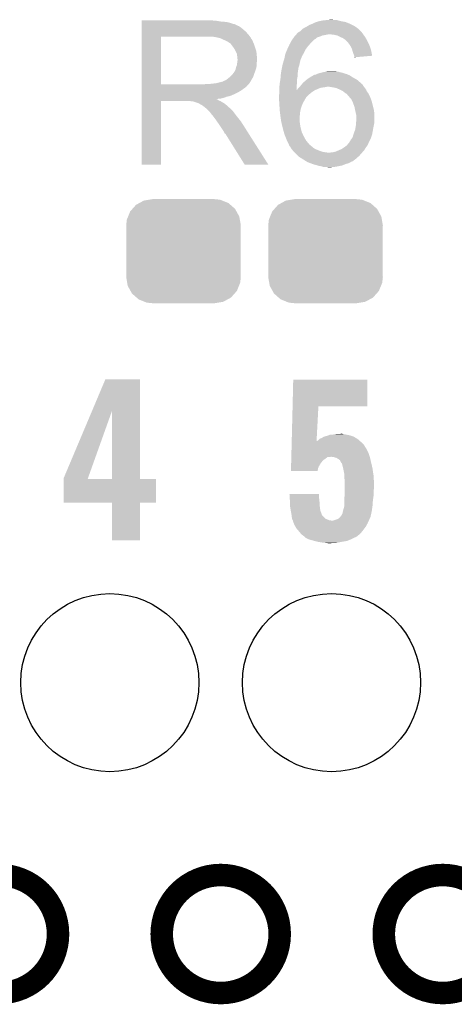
# Model space of a CAD drawing. Extents: x -0.05 to 0.95, y -0.15 to 1.54.
# Tile 21 of 27: x 0.4 to 0.51, y 0.96 to 1.22. Entities that reach past the tile are written whole.
import ezdxf

# ---------------------------------------------------------------- set-up
doc = ezdxf.new("R2010")
doc.units = 0
doc.layers.get('0').update_dxf_attribs({"linetype": 'CONTINUOUS'})
for name, color, linetype in [('AMBIENT_26_CLICK_V100_GKO', 5, 'CONTINUOUS'), ('AMBIENT_26_CLICK_V100_GTO', 14, 'CONTINUOUS'), ('AMBIENT_26_CLICK_V100_GTS', 12, 'CONTINUOUS')]:
    doc.layers.add(name, color=color, linetype=linetype)

# ---------------------------------------------------------------- blocks, each defined once
blk = doc.blocks.new('CUSTOM_62')
for points in [[(-0.01175, 0.01282), (-0.01057, 0.01347), (0.01194, 0.01282), (0.01032, 0.01347)], [(-0.01057, 0.01347), (-0.0092, 0.01369), (0.01032, 0.01347), (0.00976, 0.01369)], [(-0.0092, 0.01369), (-0.00825, 0.01385), (0.00976, 0.01369), (0.00825, 0.01385)], [(-0.01475, 0.00922), (-0.01419, 0.01059), (0.01485, 0.00922), (0.01409, 0.01059)], [(-0.01419, 0.01059), (-0.01358, 0.01127), (0.01409, 0.01059), (0.01371, 0.01127)], [(-0.01358, 0.01127), (-0.01263, 0.01234), (0.01371, 0.01127), (0.01249, 0.01234)], [(-0.01263, 0.01234), (-0.01175, 0.01282), (0.01249, 0.01234), (0.01194, 0.01282)], [(-0.01525, 0.0069), (-0.01508, 0.00841), (0.01525, 0.0069), (0.01499, 0.00841)], [(-0.01508, 0.00841), (-0.01475, 0.00922), (0.01499, 0.00841), (0.01485, 0.00922)], [(-0.0152, 0.00607), (-0.01525, 0.0069), (0.0152, 0.00607), (0.01525, 0.0069)], [(-0.0152, -0.00607), (-0.0152, 0.00607), (0.0152, -0.00607), (0.0152, 0.00607)], [(-0.01525, -0.0069), (-0.0152, -0.00607), (0.01525, -0.0069), (0.0152, -0.00607)], [(-0.01499, -0.00841), (-0.01525, -0.0069), (0.01508, -0.00841), (0.01525, -0.0069)], [(-0.01485, -0.00922), (-0.01499, -0.00841), (0.01475, -0.00922), (0.01508, -0.00841)], [(-0.01409, -0.01059), (-0.01485, -0.00922), (0.01419, -0.01059), (0.01475, -0.00922)], [(-0.01371, -0.01127), (-0.01409, -0.01059), (0.01358, -0.01127), (0.01419, -0.01059)], [(-0.01249, -0.01234), (-0.01371, -0.01127), (0.01263, -0.01234), (0.01358, -0.01127)], [(-0.01194, -0.01282), (-0.01249, -0.01234), (0.01175, -0.01282), (0.01263, -0.01234)], [(-0.01032, -0.01347), (-0.01194, -0.01282), (0.01057, -0.01347), (0.01175, -0.01282)], [(-0.00976, -0.01369), (-0.01032, -0.01347), (0.0092, -0.01369), (0.01057, -0.01347)], [(-0.00825, -0.01385), (-0.00976, -0.01369), (0.00825, -0.01385), (0.0092, -0.01369)]]:
    blk.add_solid(points)
blk = doc.blocks.new('ROUND_32')
blk.add_circle((0, 0), 0.0237)

msp = doc.modelspace()

# ---------------------------------------------------------------- linework, layer by layer
at = {"layer": 'AMBIENT_26_CLICK_V100_GKO', "const_width": 0.006}
for points in [[(0.3763, 0.9803, 1), (0.4077, 0.9803, 1)], [(0.4353, 0.9803, 1), (0.4667, 0.9803, 1)], [(0.4944, 0.9803, 1), (0.5258, 0.9803, 1)]]:
    msp.add_lwpolyline(points, format="xyb", close=True, dxfattribs=at)
at = {"layer": 'AMBIENT_26_CLICK_V100_GTO'}
for points in [[(0.4792, 1.2235), (0.4803, 1.2236), (0.4811, 1.2235), (0.4808, 1.2236)], [(0.4803, 1.2236), (0.4803, 1.2236), (0.4808, 1.2236), (0.4803, 1.2236)], [(0.43, 1.2233), (0.43, 1.2234), (0.4499, 1.2233), (0.4488, 1.2234)], [(0.43, 1.2231), (0.43, 1.2233), (0.4511, 1.2231), (0.4499, 1.2233)], [(0.43, 1.223), (0.43, 1.2231), (0.4525, 1.223), (0.4511, 1.2231)], [(0.43, 1.2227), (0.43, 1.223), (0.4537, 1.2227), (0.4525, 1.223)], [(0.43, 1.2225), (0.43, 1.2227), (0.4543, 1.2225), (0.4537, 1.2227)], [(0.43, 1.2224), (0.43, 1.2225), (0.4548, 1.2224), (0.4543, 1.2225)], [(0.43, 1.2223), (0.43, 1.2224), (0.4549, 1.2223), (0.4549, 1.2224)], [(0.43, 1.2224), (0.43, 1.2224), (0.4549, 1.2224), (0.4548, 1.2224)], [(0.43, 1.2221), (0.43, 1.2223), (0.4553, 1.2221), (0.4549, 1.2223)], [(0.43, 1.2219), (0.43, 1.2221), (0.4558, 1.2219), (0.4553, 1.2221)], [(0.43, 1.2215), (0.43, 1.2219), (0.4564, 1.2215), (0.4558, 1.2219)], [(0.43, 1.221), (0.43, 1.2215), (0.457, 1.221), (0.4564, 1.2215)], [(0.43, 1.2204), (0.43, 1.221), (0.4577, 1.2204), (0.457, 1.221)], [(0.4721, 1.2205), (0.4726, 1.221), (0.4883, 1.2205), (0.4878, 1.221)], [(0.4726, 1.221), (0.4732, 1.2214), (0.4878, 1.221), (0.48732, 1.2214)], [(0.4732, 1.2214), (0.4734, 1.2215), (0.48732, 1.2214), (0.4872, 1.2215)], [(0.4734, 1.2215), (0.4738, 1.2217), (0.4872, 1.2215), (0.4869, 1.2217)], [(0.4738, 1.2217), (0.47412, 1.2219), (0.4869, 1.2217), (0.4866, 1.2219)], [(0.47412, 1.2219), (0.4746, 1.2222), (0.4866, 1.2219), (0.486, 1.2222)], [(0.4746, 1.2222), (0.4754, 1.2225), (0.486, 1.2222), (0.4854, 1.2225)], [(0.4754, 1.2225), (0.4762, 1.2229), (0.4854, 1.2225), (0.48444, 1.2229)], [(0.4762, 1.2229), (0.47653, 1.223), (0.48444, 1.2229), (0.4842, 1.223)], [(0.47653, 1.223), (0.4772, 1.2232), (0.4842, 1.223), (0.483, 1.2232)], [(0.4772, 1.2232), (0.4782, 1.2234), (0.483, 1.2232), (0.48227, 1.2234)], [(0.4782, 1.2234), (0.4792, 1.2235), (0.48227, 1.2234), (0.4819, 1.2235)], [(0.43, 1.2196), (0.43, 1.2204), (0.4584, 1.2196), (0.4577, 1.2204)], [(0.43, 1.2191), (0.43, 1.2196), (0.45879, 1.2191), (0.4584, 1.2196)], [(0.43, 1.2064), (0.43, 1.2191), (0.4351, 1.2064), (0.4351, 1.2191)], [(0.43, 1.2191), (0.43, 1.2191), (0.4351, 1.2191), (0.4472, 1.2191)], [(0.45, 1.2189), (0.4487, 1.2191), (0.45894, 1.2189), (0.45879, 1.2191)], [(0.45073, 1.2187), (0.45, 1.2189), (0.4591, 1.2187), (0.45894, 1.2189)], [(0.4511, 1.2186), (0.45073, 1.2187), (0.4591, 1.2186), (0.4591, 1.2187)], [(0.4519, 1.2182), (0.4511, 1.2186), (0.4594, 1.2182), (0.4591, 1.2186)], [(0.4699, 1.2181), (0.47011, 1.2184), (0.4757, 1.2181), (0.476, 1.2184)], [(0.47011, 1.2184), (0.47046, 1.2189), (0.4761, 1.2184), (0.4767, 1.2189)], [(0.47011, 1.2184), (0.47011, 1.2184), (0.476, 1.2184), (0.4761, 1.2184)], [(0.47046, 1.2189), (0.4706, 1.2191), (0.4767, 1.2189), (0.4774, 1.2191)], [(0.4706, 1.2191), (0.4709, 1.2194), (0.4774, 1.2191), (0.4781, 1.2194)], [(0.4709, 1.2194), (0.471, 1.2195), (0.4781, 1.2194), (0.4787, 1.2195)], [(0.471, 1.2195), (0.47115, 1.2197), (0.4787, 1.2195), (0.4797, 1.2197)], [(0.47115, 1.2197), (0.4713, 1.2199), (0.48892, 1.2197), (0.48878, 1.2199)], [(0.4713, 1.2199), (0.4714, 1.22), (0.48878, 1.2199), (0.4887, 1.22)], [(0.4714, 1.22), (0.4716, 1.2202), (0.4887, 1.22), (0.48857, 1.2202)], [(0.4716, 1.2202), (0.47177, 1.2203), (0.48857, 1.2202), (0.4885, 1.2203)], [(0.47177, 1.2203), (0.4721, 1.2205), (0.4885, 1.2203), (0.4883, 1.2205)], [(0.4811, 1.2196), (0.4801, 1.2197), (0.489, 1.2196), (0.48892, 1.2197)], [(0.482, 1.2194), (0.4811, 1.2196), (0.48915, 1.2194), (0.489, 1.2196)], [(0.4824, 1.2192), (0.482, 1.2194), (0.4893, 1.2192), (0.48915, 1.2194)], [(0.4828, 1.219), (0.4824, 1.2192), (0.48942, 1.219), (0.4893, 1.2192)], [(0.4835, 1.2187), (0.4828, 1.219), (0.4896, 1.2187), (0.48942, 1.219)], [(0.4841, 1.2183), (0.4835, 1.2187), (0.48984, 1.2183), (0.4896, 1.2187)], [(0.4526, 1.2179), (0.4519, 1.2182), (0.45952, 1.2179), (0.4594, 1.2182)], [(0.45293, 1.2177), (0.4526, 1.2179), (0.4596, 1.2177), (0.45952, 1.2179)], [(0.4531, 1.2176), (0.45293, 1.2177), (0.45964, 1.2176), (0.4596, 1.2177)], [(0.4534, 1.2174), (0.4531, 1.2176), (0.45973, 1.2174), (0.45964, 1.2176)], [(0.4538, 1.217), (0.4535, 1.2174), (0.4599, 1.217), (0.45973, 1.2174)], [(0.4541, 1.2166), (0.4538, 1.217), (0.46003, 1.2166), (0.4599, 1.217)], [(0.45446, 1.2161), (0.4541, 1.2166), (0.4602, 1.2161), (0.46003, 1.2166)], [(0.4546, 1.2159), (0.45446, 1.2161), (0.46026, 1.2159), (0.4602, 1.2161)], [(0.455, 1.2151), (0.4546, 1.2159), (0.4605, 1.2151), (0.46026, 1.2159)], [(0.46828, 1.2147), (0.4687, 1.2157), (0.4731, 1.2147), (0.4736, 1.2157)], [(0.4687, 1.2157), (0.46907, 1.2165), (0.4736, 1.2157), (0.4742, 1.2165)], [(0.46907, 1.2165), (0.4693, 1.217), (0.4742, 1.2165), (0.47463, 1.217)], [(0.4693, 1.217), (0.46941, 1.2172), (0.47463, 1.217), (0.4748, 1.2172)], [(0.46941, 1.2172), (0.4699, 1.2181), (0.4748, 1.2172), (0.4757, 1.2181)], [(0.4842, 1.2182), (0.4841, 1.2183), (0.4899, 1.2182), (0.48984, 1.2183)], [(0.4848, 1.2176), (0.4842, 1.2182), (0.4902, 1.2176), (0.4899, 1.2182)], [(0.4852, 1.2171), (0.4848, 1.2176), (0.49045, 1.2171), (0.4902, 1.2176)], [(0.48527, 1.217), (0.4852, 1.2171), (0.4905, 1.217), (0.49045, 1.2171)], [(0.4856, 1.2165), (0.48527, 1.217), (0.49068, 1.2165), (0.4905, 1.217)], [(0.4859, 1.2159), (0.4856, 1.2165), (0.49089, 1.2159), (0.49068, 1.2165)], [(0.48599, 1.2156), (0.4859, 1.2159), (0.491, 1.2156), (0.49089, 1.2159)], [(0.4553, 1.2145), (0.455, 1.2151), (0.46056, 1.2145), (0.4605, 1.2151)], [(0.45536, 1.2141), (0.4553, 1.2145), (0.4606, 1.2141), (0.46056, 1.2145)], [(0.4554, 1.2138), (0.45536, 1.2141), (0.46063, 1.2138), (0.4606, 1.2141)], [(0.4554, 1.2133), (0.4554, 1.2138), (0.46067, 1.2133), (0.46063, 1.2138)], [(0.4555, 1.213), (0.4554, 1.2133), (0.46069, 1.213), (0.46067, 1.2133)], [(0.46778, 1.2127), (0.4679, 1.2131), (0.4722, 1.2127), (0.4723, 1.2131)], [(0.4679, 1.2131), (0.46799, 1.2135), (0.4723, 1.2131), (0.4725, 1.2135)], [(0.46799, 1.2135), (0.46801, 1.2136), (0.4725, 1.2135), (0.4725, 1.2136)], [(0.46801, 1.2136), (0.4682, 1.2145), (0.4725, 1.2136), (0.47299, 1.2145)], [(0.4682, 1.2145), (0.46828, 1.2147), (0.47299, 1.2145), (0.4731, 1.2147)], [(0.4861, 1.2152), (0.48599, 1.2156), (0.49107, 1.2152), (0.491, 1.2156)], [(0.4863, 1.2146), (0.4861, 1.2152), (0.49119, 1.2146), (0.49107, 1.2152)], [(0.4865, 1.2141), (0.4863, 1.2146), (0.49128, 1.2141), (0.49119, 1.2146)], [(0.48652, 1.214), (0.4865, 1.2141), (0.4913, 1.214), (0.49128, 1.2141)], [(0.4866, 1.2137), (0.48652, 1.214), (0.48777, 1.2137), (0.4913, 1.214)], [(0.4866, 1.2136), (0.4866, 1.2137), (0.4866, 1.2136), (0.48777, 1.2137)], [(0.4548, 1.21), (0.455, 1.2105), (0.46022, 1.21), (0.4604, 1.2105)], [(0.455, 1.2105), (0.4551, 1.211), (0.4604, 1.2105), (0.4605, 1.211)], [(0.4551, 1.211), (0.4553, 1.2115), (0.4605, 1.211), (0.4606, 1.2115)], [(0.4553, 1.2115), (0.45541, 1.2123), (0.4606, 1.2115), (0.4606, 1.2123)], [(0.45541, 1.2123), (0.45544, 1.2125), (0.4606, 1.2123), (0.4607, 1.2125)], [(0.45544, 1.2125), (0.4555, 1.2129), (0.4607, 1.2125), (0.4607, 1.2129)], [(0.4555, 1.2129), (0.4555, 1.213), (0.4607, 1.2129), (0.46069, 1.213)], [(0.4672, 1.2104), (0.46729, 1.2108), (0.47164, 1.2104), (0.4717, 1.2108)], [(0.46729, 1.2108), (0.46741, 1.2114), (0.4717, 1.2108), (0.4719, 1.2114)], [(0.46741, 1.2114), (0.4675, 1.2118), (0.4719, 1.2114), (0.47198, 1.2118)], [(0.4675, 1.2118), (0.46768, 1.2124), (0.47198, 1.2118), (0.4721, 1.2124)], [(0.46768, 1.2124), (0.46778, 1.2127), (0.4721, 1.2124), (0.4722, 1.2127)], [(0.4525, 1.2076), (0.45337, 1.2083), (0.45919, 1.2076), (0.4596, 1.2083)], [(0.45337, 1.2083), (0.4535, 1.2084), (0.4596, 1.2083), (0.45964, 1.2084)], [(0.4535, 1.2084), (0.454, 1.2089), (0.45964, 1.2084), (0.45982, 1.2089)], [(0.454, 1.2089), (0.4544, 1.2094), (0.45982, 1.2089), (0.46, 1.2094)], [(0.4544, 1.2094), (0.4545, 1.2095), (0.46, 1.2094), (0.46004, 1.2095)], [(0.4545, 1.2095), (0.4546, 1.2097), (0.46004, 1.2095), (0.46011, 1.2097)], [(0.4546, 1.2097), (0.4548, 1.21), (0.46011, 1.2097), (0.46022, 1.21)], [(0.46687, 1.2077), (0.4669, 1.2079), (0.4713, 1.2077), (0.47134, 1.2079)], [(0.4669, 1.2079), (0.46696, 1.2086), (0.47134, 1.2079), (0.4715, 1.2086)], [(0.46696, 1.2086), (0.467, 1.2091), (0.4715, 1.2086), (0.4715, 1.2091)], [(0.467, 1.2091), (0.46705, 1.2094), (0.4715, 1.2091), (0.4715, 1.2094)], [(0.46705, 1.2094), (0.4672, 1.2104), (0.4715, 1.2094), (0.47164, 1.2104)], [(0.47383, 1.2076), (0.4745, 1.2081), (0.4873, 1.2076), (0.48642, 1.2081)], [(0.4745, 1.2081), (0.47498, 1.2084), (0.48642, 1.2081), (0.4859, 1.2084)], [(0.47498, 1.2084), (0.4753, 1.2086), (0.4859, 1.2084), (0.4856, 1.2086)], [(0.4754, 1.2086), (0.4755, 1.2087), (0.4856, 1.2086), (0.48545, 1.2087)], [(0.4755, 1.2087), (0.47565, 1.2088), (0.48545, 1.2087), (0.4853, 1.2088)], [(0.47565, 1.2088), (0.4758, 1.2089), (0.4853, 1.2088), (0.48507, 1.2089)], [(0.4758, 1.2089), (0.4763, 1.209), (0.48507, 1.2089), (0.48483, 1.209)], [(0.4763, 1.209), (0.47653, 1.2091), (0.48483, 1.209), (0.4846, 1.2091)], [(0.47653, 1.2091), (0.477, 1.2093), (0.4846, 1.2091), (0.48395, 1.2093)], [(0.477, 1.2093), (0.4777, 1.2095), (0.48395, 1.2093), (0.4833, 1.2095)], [(0.4777, 1.2095), (0.47815, 1.2096), (0.4833, 1.2095), (0.4828, 1.2096)], [(0.47815, 1.2096), (0.4786, 1.2097), (0.4828, 1.2096), (0.4825, 1.2097)], [(0.4786, 1.2097), (0.4791, 1.2098), (0.4825, 1.2097), (0.4822, 1.2098)], [(0.4791, 1.2098), (0.4796, 1.2099), (0.4818, 1.2098), (0.4813, 1.2099)], [(0.4791, 1.2098), (0.4791, 1.2098), (0.4822, 1.2098), (0.4818, 1.2098)], [(0.43, 1.206), (0.43, 1.2064), (0.458, 1.206), (0.4584, 1.2064)], [(0.43, 1.2064), (0.43, 1.2064), (0.4465, 1.2064), (0.4351, 1.2064)], [(0.43, 1.2059), (0.43, 1.206), (0.458, 1.2059), (0.458, 1.206)], [(0.43, 1.2055), (0.43, 1.2059), (0.4575, 1.2055), (0.4579, 1.2059)], [(0.43, 1.2059), (0.43, 1.2059), (0.4579, 1.2059), (0.458, 1.2059)], [(0.43, 1.2051), (0.43, 1.2055), (0.4569, 1.2051), (0.4575, 1.2055)], [(0.4465, 1.2064), (0.4472, 1.2065), (0.4584, 1.2064), (0.4585, 1.2065)], [(0.448, 1.2065), (0.4498, 1.2067), (0.4585, 1.2065), (0.45863, 1.2067)], [(0.4498, 1.2067), (0.4514, 1.2071), (0.45863, 1.2067), (0.4589, 1.2071)], [(0.4515, 1.2071), (0.4518, 1.2073), (0.4589, 1.2071), (0.45902, 1.2073)], [(0.4518, 1.2073), (0.4521, 1.2074), (0.45902, 1.2073), (0.45908, 1.2074)], [(0.4521, 1.2074), (0.4525, 1.2076), (0.45908, 1.2074), (0.45919, 1.2076)], [(0.4666, 1.2056), (0.46662, 1.2058), (0.4712, 1.2056), (0.4712, 1.2058)], [(0.4666, 1.2048), (0.4666, 1.2056), (0.4712, 1.2048), (0.4712, 1.2056)], [(0.46662, 1.2058), (0.4667, 1.2067), (0.4712, 1.2058), (0.47129, 1.2067)], [(0.4667, 1.2067), (0.46672, 1.2068), (0.47129, 1.2067), (0.4713, 1.2068)], [(0.46672, 1.2068), (0.46687, 1.2077), (0.4713, 1.2068), (0.4713, 1.2077)], [(0.4715, 1.2052), (0.4718, 1.2055), (0.4769, 1.2052), (0.4777, 1.2055)], [(0.4718, 1.2055), (0.4719, 1.2056), (0.4777, 1.2055), (0.4785, 1.2056)], [(0.4719, 1.2056), (0.47198, 1.2057), (0.4785, 1.2056), (0.4791, 1.2057)], [(0.47198, 1.2057), (0.47207, 1.2058), (0.4791, 1.2057), (0.4793, 1.2058)], [(0.47207, 1.2058), (0.47232, 1.2061), (0.4891, 1.2058), (0.4889, 1.2061)], [(0.47232, 1.2061), (0.4724, 1.2062), (0.4889, 1.2061), (0.48885, 1.2062)], [(0.4724, 1.2062), (0.47249, 1.2063), (0.48885, 1.2062), (0.4888, 1.2063)], [(0.47249, 1.2063), (0.47257, 1.2064), (0.4888, 1.2063), (0.4887, 1.2064)], [(0.47257, 1.2064), (0.473, 1.2069), (0.4886, 1.2064), (0.4881, 1.2069)], [(0.47257, 1.2064), (0.47257, 1.2064), (0.4887, 1.2064), (0.4886, 1.2064)], [(0.473, 1.2069), (0.47312, 1.207), (0.4881, 1.2069), (0.488, 1.207)], [(0.47312, 1.207), (0.4737, 1.2075), (0.488, 1.207), (0.48742, 1.2075)], [(0.4737, 1.2075), (0.47383, 1.2076), (0.48742, 1.2075), (0.4873, 1.2076)], [(0.4808, 1.2056), (0.4796, 1.2058), (0.48925, 1.2056), (0.4891, 1.2058)], [(0.4818, 1.2054), (0.4808, 1.2056), (0.4894, 1.2054), (0.48925, 1.2056)], [(0.4827, 1.205), (0.4818, 1.2054), (0.4897, 1.205), (0.4894, 1.2054)], [(0.43, 1.2048), (0.43, 1.2051), (0.4565, 1.2048), (0.4569, 1.2051)], [(0.43, 1.2042), (0.43, 1.2048), (0.4555, 1.2042), (0.4565, 1.2048)], [(0.43, 1.2039), (0.43, 1.2042), (0.4549, 1.2039), (0.4555, 1.2042)], [(0.43, 1.2033), (0.43, 1.2039), (0.4535, 1.2033), (0.4549, 1.2039)], [(0.43, 1.2031), (0.43, 1.2033), (0.4526, 1.2031), (0.4535, 1.2033)], [(0.43, 1.2028), (0.43, 1.2031), (0.4518, 1.2028), (0.4526, 1.2031)], [(0.43, 1.2026), (0.43, 1.2028), (0.4509, 1.2026), (0.4518, 1.2028)], [(0.43, 1.2025), (0.43, 1.2026), (0.4499, 1.2025), (0.4509, 1.2026)], [(0.4665, 1.2034), (0.4666, 1.204), (0.4742, 1.2034), (0.47487, 1.204)], [(0.4665, 1.203), (0.4665, 1.2034), (0.4738, 1.203), (0.4742, 1.2034)], [(0.4665, 1.2029), (0.4665, 1.203), (0.47374, 1.2029), (0.4738, 1.203)], [(0.46652, 1.2025), (0.4665, 1.2029), (0.4735, 1.2025), (0.47374, 1.2029)], [(0.4666, 1.2042), (0.4666, 1.2048), (0.4751, 1.2042), (0.476, 1.2048)], [(0.4666, 1.204), (0.4666, 1.2042), (0.47487, 1.204), (0.4751, 1.2042)], [(0.4712, 1.2048), (0.4713, 1.2049), (0.476, 1.2048), (0.47623, 1.2049)], [(0.4713, 1.2049), (0.4715, 1.2052), (0.47623, 1.2049), (0.4769, 1.2052)], [(0.4835, 1.2046), (0.4827, 1.205), (0.48986, 1.2046), (0.4897, 1.205)], [(0.48362, 1.2045), (0.4835, 1.2046), (0.4899, 1.2045), (0.48986, 1.2046)], [(0.4841, 1.2041), (0.48362, 1.2045), (0.49022, 1.2041), (0.4899, 1.2045)], [(0.48427, 1.204), (0.4841, 1.2041), (0.4903, 1.204), (0.49022, 1.2041)], [(0.4846, 1.2038), (0.48427, 1.204), (0.4904, 1.2038), (0.4903, 1.204)], [(0.4848, 1.2035), (0.4846, 1.2038), (0.49055, 1.2035), (0.4904, 1.2038)], [(0.4849, 1.2034), (0.4848, 1.2035), (0.4906, 1.2034), (0.49055, 1.2035)], [(0.48552, 1.2027), (0.4849, 1.2034), (0.4909, 1.2027), (0.4906, 1.2034)], [(0.4857, 1.2025), (0.48552, 1.2027), (0.49098, 1.2025), (0.4909, 1.2027)], [(0.43, 1.2024), (0.43, 1.2025), (0.45, 1.2024), (0.4499, 1.2025)], [(0.43, 1.2023), (0.43, 1.2024), (0.4502, 1.2023), (0.45, 1.2024)], [(0.43, 1.2021), (0.43, 1.2023), (0.4505, 1.2021), (0.4502, 1.2023)], [(0.43, 1.202), (0.43, 1.2021), (0.45075, 1.202), (0.4505, 1.2021)], [(0.43, 1.185), (0.43, 1.202), (0.4351, 1.185), (0.4351, 1.202)], [(0.43, 1.202), (0.43, 1.202), (0.4351, 1.202), (0.4427, 1.202)], [(0.4431, 1.2019), (0.4427, 1.202), (0.451, 1.2019), (0.45075, 1.202)], [(0.4437, 1.2018), (0.4436, 1.2019), (0.45117, 1.2018), (0.451, 1.2019)], [(0.445, 1.2014), (0.4438, 1.2018), (0.45183, 1.2014), (0.45117, 1.2018)], [(0.4452, 1.2013), (0.445, 1.2014), (0.452, 1.2013), (0.45183, 1.2014)], [(0.4454, 1.2012), (0.4452, 1.2013), (0.45212, 1.2012), (0.452, 1.2013)], [(0.4457, 1.201), (0.4454, 1.2012), (0.45238, 1.201), (0.45212, 1.2012)], [(0.4459, 1.2009), (0.4457, 1.201), (0.4525, 1.2009), (0.45238, 1.201)], [(0.4461, 1.2008), (0.446, 1.2009), (0.4526, 1.2008), (0.4525, 1.2009)], [(0.4465, 1.2005), (0.4461, 1.2008), (0.4529, 1.2005), (0.4526, 1.2008)], [(0.44662, 1.2004), (0.4465, 1.2005), (0.453, 1.2004), (0.4529, 1.2005)], [(0.44688, 1.2002), (0.44662, 1.2004), (0.4533, 1.2002), (0.453, 1.2004)], [(0.447, 1.2001), (0.44688, 1.2002), (0.4534, 1.2001), (0.4533, 1.2002)], [(0.4479, 1.1992), (0.447, 1.2001), (0.4543, 1.1992), (0.4534, 1.2001)], [(0.46656, 1.2018), (0.46652, 1.2025), (0.4731, 1.2018), (0.4735, 1.2025)], [(0.4666, 1.2011), (0.46656, 1.2018), (0.47275, 1.2011), (0.4731, 1.2018)], [(0.46661, 1.201), (0.4666, 1.2011), (0.4727, 1.201), (0.47275, 1.2011)], [(0.46668, 1.1999), (0.46661, 1.201), (0.4723, 1.1999), (0.4727, 1.201)], [(0.486, 1.2019), (0.4857, 1.2025), (0.4912, 1.2019), (0.49098, 1.2025)], [(0.4862, 1.2015), (0.486, 1.2019), (0.4913, 1.2015), (0.4912, 1.2019)], [(0.4866, 1.2004), (0.4862, 1.2015), (0.49157, 1.2004), (0.4913, 1.2015)], [(0.48662, 1.2003), (0.4866, 1.2004), (0.4916, 1.2003), (0.49157, 1.2004)], [(0.4868, 1.1994), (0.48662, 1.2003), (0.4918, 1.1994), (0.4916, 1.2003)], [(0.4482, 1.1989), (0.4479, 1.1992), (0.45453, 1.1989), (0.4543, 1.1992)], [(0.4485, 1.1985), (0.4482, 1.1989), (0.45483, 1.1985), (0.45453, 1.1989)], [(0.44855, 1.1984), (0.4485, 1.1985), (0.4549, 1.1984), (0.45483, 1.1985)], [(0.4486, 1.1983), (0.44855, 1.1984), (0.45498, 1.1983), (0.4549, 1.1984)], [(0.4493, 1.1975), (0.4487, 1.1983), (0.4556, 1.1975), (0.45498, 1.1983)], [(0.4499, 1.1967), (0.4493, 1.1975), (0.45624, 1.1967), (0.4556, 1.1975)], [(0.4667, 1.1995), (0.46668, 1.1999), (0.47223, 1.1995), (0.4723, 1.1999)], [(0.46679, 1.1988), (0.4667, 1.1995), (0.4721, 1.1988), (0.47223, 1.1995)], [(0.4669, 1.1979), (0.46679, 1.1988), (0.47204, 1.1979), (0.4721, 1.1988)], [(0.46697, 1.1974), (0.4669, 1.1979), (0.472, 1.1974), (0.47204, 1.1979)], [(0.4671, 1.1965), (0.46697, 1.1974), (0.472, 1.1965), (0.472, 1.1974)], [(0.487, 1.1985), (0.4868, 1.1994), (0.49189, 1.1985), (0.4918, 1.1994)], [(0.48703, 1.1984), (0.487, 1.1985), (0.4919, 1.1984), (0.49189, 1.1985)], [(0.4871, 1.1982), (0.48703, 1.1984), (0.4919, 1.1982), (0.4919, 1.1984)], [(0.4871, 1.1972), (0.4871, 1.1982), (0.4919, 1.1972), (0.4919, 1.1982)], [(0.45003, 1.1965), (0.4499, 1.1967), (0.4564, 1.1965), (0.45624, 1.1967)], [(0.45077, 1.1954), (0.45003, 1.1965), (0.4571, 1.1954), (0.4564, 1.1965)], [(0.4511, 1.1949), (0.45077, 1.1954), (0.45742, 1.1949), (0.4571, 1.1954)], [(0.4516, 1.1942), (0.4511, 1.1949), (0.45786, 1.1942), (0.45742, 1.1949)], [(0.46724, 1.1959), (0.4671, 1.1965), (0.4721, 1.1959), (0.472, 1.1965)], [(0.4674, 1.1952), (0.46724, 1.1959), (0.4722, 1.1952), (0.4721, 1.1959)], [(0.4677, 1.194), (0.4674, 1.1952), (0.4725, 1.194), (0.4722, 1.1952)], [(0.4868, 1.1944), (0.48694, 1.1953), (0.49154, 1.1944), (0.4917, 1.1953)], [(0.48694, 1.1953), (0.487, 1.1957), (0.4917, 1.1953), (0.49179, 1.1957)], [(0.487, 1.1957), (0.48703, 1.1962), (0.49179, 1.1957), (0.4919, 1.1962)], [(0.48703, 1.1962), (0.4871, 1.1972), (0.4919, 1.1962), (0.4919, 1.1972)], [(0.452, 1.1935), (0.4516, 1.1942), (0.45831, 1.1935), (0.45786, 1.1942)], [(0.4521, 1.1933), (0.452, 1.1935), (0.45843, 1.1933), (0.45831, 1.1935)], [(0.4523, 1.1932), (0.4521, 1.1933), (0.4585, 1.1932), (0.45843, 1.1933)], [(0.4524, 1.193), (0.4523, 1.1932), (0.45862, 1.193), (0.4585, 1.1932)], [(0.4574, 1.185), (0.4524, 1.193), (0.4637, 1.185), (0.45862, 1.193)], [(0.46782, 1.1936), (0.4677, 1.194), (0.4726, 1.1936), (0.4725, 1.194)], [(0.468, 1.193), (0.46782, 1.1936), (0.4729, 1.193), (0.4726, 1.1936)], [(0.46808, 1.1928), (0.468, 1.193), (0.473, 1.1928), (0.4729, 1.193)], [(0.46812, 1.1927), (0.46808, 1.1928), (0.473, 1.1927), (0.473, 1.1928)], [(0.46824, 1.1924), (0.46812, 1.1927), (0.4732, 1.1924), (0.473, 1.1927)], [(0.4684, 1.192), (0.46824, 1.1924), (0.4734, 1.192), (0.4732, 1.1924)], [(0.48581, 1.1919), (0.4861, 1.1923), (0.4909, 1.1919), (0.49103, 1.1923)], [(0.4861, 1.1923), (0.48634, 1.1931), (0.49103, 1.1923), (0.4913, 1.1931)], [(0.48634, 1.1931), (0.4864, 1.1933), (0.4913, 1.1931), (0.49134, 1.1933)], [(0.4864, 1.1933), (0.4868, 1.1944), (0.49134, 1.1933), (0.49154, 1.1944)], [(0.46861, 1.1915), (0.4684, 1.192), (0.4737, 1.1915), (0.4734, 1.192)], [(0.4687, 1.1913), (0.46861, 1.1915), (0.47386, 1.1913), (0.4737, 1.1915)], [(0.46885, 1.191), (0.4687, 1.1913), (0.4741, 1.191), (0.47386, 1.1913)], [(0.4691, 1.1905), (0.46885, 1.191), (0.47452, 1.1905), (0.4741, 1.191)], [(0.46914, 1.1904), (0.4691, 1.1905), (0.4746, 1.1904), (0.47452, 1.1905)], [(0.4693, 1.19), (0.46914, 1.1904), (0.47508, 1.19), (0.4746, 1.1904)], [(0.4697, 1.1895), (0.4693, 1.19), (0.47568, 1.1895), (0.47508, 1.19)], [(0.46975, 1.1894), (0.4697, 1.1895), (0.4758, 1.1894), (0.47568, 1.1895)], [(0.4832, 1.1892), (0.48395, 1.1897), (0.48939, 1.1892), (0.4897, 1.1897)], [(0.48395, 1.1897), (0.4841, 1.1898), (0.4897, 1.1897), (0.48978, 1.1898)], [(0.4841, 1.1898), (0.4846, 1.1902), (0.48978, 1.1898), (0.4901, 1.1902)], [(0.4846, 1.1902), (0.4849, 1.1906), (0.4901, 1.1902), (0.4903, 1.1906)], [(0.4849, 1.1906), (0.4849, 1.1907), (0.4903, 1.1906), (0.4903, 1.1907)], [(0.4851, 1.1907), (0.4853, 1.1911), (0.4903, 1.1907), (0.4905, 1.1911)], [(0.4853, 1.1911), (0.4856, 1.1916), (0.4905, 1.1911), (0.49075, 1.1916)], [(0.4856, 1.1916), (0.48581, 1.1919), (0.49075, 1.1916), (0.4909, 1.1919)], [(0.4699, 1.1891), (0.46975, 1.1894), (0.4764, 1.1891), (0.4758, 1.1894)], [(0.47, 1.189), (0.4699, 1.1891), (0.4766, 1.189), (0.4764, 1.1891)], [(0.4701, 1.1889), (0.47, 1.189), (0.47685, 1.1889), (0.4766, 1.189)], [(0.4702, 1.1887), (0.4701, 1.1889), (0.47735, 1.1887), (0.47685, 1.1889)], [(0.4703, 1.1886), (0.4702, 1.1887), (0.4776, 1.1886), (0.47735, 1.1887)], [(0.4705, 1.1884), (0.4703, 1.1886), (0.4783, 1.1884), (0.4776, 1.1886)], [(0.4706, 1.1883), (0.4705, 1.1884), (0.479, 1.1883), (0.4783, 1.1884)], [(0.4707, 1.1882), (0.4706, 1.1883), (0.4798, 1.1882), (0.479, 1.1883)], [(0.4715, 1.1874), (0.4707, 1.1882), (0.4879, 1.1874), (0.4886, 1.1882)], [(0.4717, 1.1872), (0.4715, 1.1874), (0.48768, 1.1872), (0.4879, 1.1874)], [(0.47266, 1.1866), (0.4717, 1.1872), (0.487, 1.1866), (0.48768, 1.1872)], [(0.4801, 1.1882), (0.4803, 1.1883), (0.4886, 1.1882), (0.48869, 1.1883)], [(0.4808, 1.1883), (0.4816, 1.1885), (0.48869, 1.1883), (0.48886, 1.1885)], [(0.4816, 1.1885), (0.4823, 1.1888), (0.48886, 1.1885), (0.48911, 1.1888)], [(0.4823, 1.1888), (0.48252, 1.1889), (0.48911, 1.1888), (0.4892, 1.1889)], [(0.48252, 1.1889), (0.4832, 1.1892), (0.4892, 1.1889), (0.48939, 1.1892)], [(0.4637, 1.185), (0.4637, 1.185), (0.4637, 1.185), (0.4574, 1.185)], [(0.47378, 1.1859), (0.47266, 1.1866), (0.4861, 1.1859), (0.487, 1.1866)], [(0.47394, 1.1858), (0.47378, 1.1859), (0.4858, 1.1858), (0.4859, 1.1859)], [(0.47378, 1.1859), (0.47378, 1.1859), (0.4859, 1.1859), (0.4861, 1.1859)], [(0.4741, 1.1857), (0.47394, 1.1858), (0.4856, 1.1857), (0.4858, 1.1858)], [(0.4749, 1.1854), (0.4741, 1.1857), (0.485, 1.1854), (0.4856, 1.1857)], [(0.47543, 1.1852), (0.4749, 1.1854), (0.4843, 1.1852), (0.485, 1.1854)], [(0.4757, 1.1851), (0.47543, 1.1852), (0.48405, 1.1851), (0.4843, 1.1852)], [(0.4765, 1.1849), (0.4757, 1.1851), (0.48355, 1.1849), (0.48405, 1.1851)], [(0.4768, 1.1848), (0.4765, 1.1849), (0.4833, 1.1848), (0.48355, 1.1849)], [(0.4771, 1.1847), (0.4768, 1.1848), (0.4828, 1.1847), (0.4833, 1.1848)], [(0.4778, 1.1846), (0.4771, 1.1847), (0.4823, 1.1846), (0.4828, 1.1847)], [(0.4783, 1.1844), (0.4778, 1.1846), (0.4811, 1.1844), (0.4823, 1.1846)], [(0.4796, 1.1843), (0.4793, 1.1844), (0.4798, 1.1843), (0.4811, 1.1844)], [(0.4168, 1.1196), (0.4203, 1.1279), (0.4295, 1.1196), (0.4295, 1.1279)], [(0.4203, 1.1279), (0.4203, 1.1279), (0.4295, 1.1279), (0.4203, 1.1279)], [(0.47013, 1.1207), (0.4703, 1.1278), (0.49, 1.1207), (0.49, 1.1278)], [(0.4703, 1.1278), (0.4703, 1.1278), (0.49, 1.1278), (0.4703, 1.1278)], [(0.4092, 1.1016), (0.4168, 1.1196), (0.41567, 1.1016), (0.4221, 1.1196)], [(0.4221, 1.1014), (0.4221, 1.1196), (0.4295, 1.1014), (0.4295, 1.1196)], [(0.4699, 1.1115), (0.47013, 1.1207), (0.47651, 1.1115), (0.477, 1.1207)], [(0.47013, 1.1207), (0.47013, 1.1207), (0.477, 1.1207), (0.49, 1.1207)], [(0.46987, 1.1105), (0.46989, 1.111), (0.4891, 1.1105), (0.4886, 1.111)], [(0.46989, 1.111), (0.4699, 1.1114), (0.4886, 1.111), (0.48815, 1.1114)], [(0.4699, 1.1114), (0.4699, 1.1115), (0.4765, 1.1114), (0.4767, 1.1115)], [(0.4765, 1.1114), (0.47651, 1.1115), (0.48815, 1.1114), (0.48804, 1.1115)], [(0.4767, 1.1115), (0.4771, 1.1118), (0.48804, 1.1115), (0.48771, 1.1118)], [(0.4771, 1.1118), (0.4772, 1.1119), (0.48771, 1.1118), (0.4876, 1.1119)], [(0.4772, 1.1119), (0.4774, 1.1121), (0.4876, 1.1119), (0.48729, 1.1121)], [(0.4774, 1.1121), (0.4779, 1.1123), (0.48729, 1.1121), (0.48697, 1.1123)], [(0.4779, 1.1123), (0.4784, 1.1126), (0.48697, 1.1123), (0.4865, 1.1126)], [(0.4784, 1.1126), (0.479, 1.1128), (0.4865, 1.1126), (0.48595, 1.1128)], [(0.4791, 1.1128), (0.4797, 1.113), (0.48595, 1.1128), (0.4854, 1.113)], [(0.4797, 1.113), (0.4802, 1.1132), (0.4854, 1.113), (0.4844, 1.1132)], [(0.4808, 1.1132), (0.4814, 1.1133), (0.4844, 1.1132), (0.4837, 1.1133)], [(0.4814, 1.1133), (0.4829, 1.1134), (0.4837, 1.1133), (0.4834, 1.1134)], [(0.4829, 1.1134), (0.4829, 1.1134), (0.4834, 1.1134), (0.4829, 1.1134)], [(0.46979, 1.1073), (0.46982, 1.1084), (0.49067, 1.1073), (0.4903, 1.1084)], [(0.46982, 1.1084), (0.46984, 1.1092), (0.4903, 1.1084), (0.4899, 1.1092)], [(0.46984, 1.1092), (0.46985, 1.1097), (0.4899, 1.1092), (0.4896, 1.1097)], [(0.46985, 1.1097), (0.46986, 1.1098), (0.4896, 1.1097), (0.4895, 1.1098)], [(0.46986, 1.1098), (0.46987, 1.1105), (0.4895, 1.1098), (0.4891, 1.1105)], [(0.46973, 1.1047), (0.46975, 1.1057), (0.4771, 1.1047), (0.4777, 1.1057)], [(0.46975, 1.1057), (0.46977, 1.1064), (0.4777, 1.1057), (0.4783, 1.1064)], [(0.46977, 1.1064), (0.46978, 1.1068), (0.4783, 1.1064), (0.4789, 1.1068)], [(0.46978, 1.1068), (0.46979, 1.1072), (0.4789, 1.1068), (0.4794, 1.1072)], [(0.46979, 1.1072), (0.46979, 1.1073), (0.4799, 1.1072), (0.4803, 1.1073)], [(0.46979, 1.1072), (0.46979, 1.1072), (0.4794, 1.1072), (0.4799, 1.1072)], [(0.4811, 1.1072), (0.4804, 1.1073), (0.4907, 1.1072), (0.49067, 1.1073)], [(0.4818, 1.107), (0.4811, 1.1072), (0.49075, 1.107), (0.4907, 1.1072)], [(0.4823, 1.1067), (0.4818, 1.107), (0.49082, 1.1067), (0.49075, 1.107)], [(0.4827, 1.1064), (0.4823, 1.1067), (0.49088, 1.1064), (0.49082, 1.1067)], [(0.4829, 1.106), (0.4827, 1.1064), (0.49098, 1.106), (0.49088, 1.1064)], [(0.48297, 1.1059), (0.4829, 1.106), (0.491, 1.1059), (0.49098, 1.106)], [(0.4831, 1.1057), (0.48297, 1.1059), (0.49105, 1.1057), (0.491, 1.1059)], [(0.4833, 1.1055), (0.4831, 1.1057), (0.49109, 1.1055), (0.49105, 1.1057)], [(0.4697, 1.1035), (0.46972, 1.1042), (0.4768, 1.1035), (0.4769, 1.1042)], [(0.46972, 1.1042), (0.46973, 1.1047), (0.4769, 1.1042), (0.4771, 1.1047)], [(0.4833, 1.1054), (0.4833, 1.1055), (0.49112, 1.1054), (0.49109, 1.1055)], [(0.4835, 1.1046), (0.4833, 1.1054), (0.49131, 1.1046), (0.49112, 1.1054)], [(0.48359, 1.1042), (0.4835, 1.1046), (0.4914, 1.1042), (0.49131, 1.1046)], [(0.4837, 1.1037), (0.48359, 1.1042), (0.49147, 1.1037), (0.4914, 1.1042)], [(0.4839, 1.1027), (0.4837, 1.1037), (0.49162, 1.1027), (0.49147, 1.1037)], [(0.4092, 1.1014), (0.4092, 1.1016), (0.4156, 1.1014), (0.41567, 1.1016)], [(0.4092, 1.0951), (0.4092, 1.1014), (0.4338, 1.0951), (0.4338, 1.1014)], [(0.4092, 1.1014), (0.4092, 1.1014), (0.4338, 1.1014), (0.4295, 1.1014)], [(0.4092, 1.1014), (0.4092, 1.1014), (0.4221, 1.1014), (0.4156, 1.1014)], [(0.4839, 1.1022), (0.4839, 1.1027), (0.4917, 1.1022), (0.49162, 1.1027)], [(0.4839, 1.1017), (0.4839, 1.1022), (0.49172, 1.1017), (0.4917, 1.1022)], [(0.484, 1.1009), (0.4839, 1.1017), (0.49176, 1.1009), (0.49172, 1.1017)], [(0.484, 1.0999), (0.484, 1.1009), (0.4918, 1.0999), (0.49176, 1.1009)], [(0.484, 1.0991), (0.484, 1.0999), (0.4918, 1.0991), (0.4918, 1.0999)], [(0.484, 1.0982), (0.484, 1.0991), (0.4917, 1.0982), (0.4918, 1.0991)], [(0.484, 1.0972), (0.484, 1.0982), (0.4917, 1.0972), (0.4917, 1.0982)], [(0.46938, 1.0962), (0.4693, 1.0974), (0.4772, 1.0962), (0.4772, 1.0974)], [(0.4693, 1.0974), (0.4693, 1.0974), (0.4772, 1.0974), (0.4693, 1.0974)], [(0.4694, 1.0958), (0.46938, 1.0962), (0.47724, 1.0958), (0.4772, 1.0962)], [(0.4694, 1.0953), (0.4694, 1.0958), (0.4773, 1.0953), (0.47724, 1.0958)], [(0.4694, 1.0945), (0.4694, 1.0953), (0.47735, 1.0945), (0.4773, 1.0953)], [(0.4839, 1.0963), (0.48398, 1.097), (0.49159, 1.0963), (0.4917, 1.097)], [(0.4839, 1.0957), (0.4839, 1.0963), (0.4915, 1.0957), (0.49159, 1.0963)], [(0.4839, 1.0942), (0.4839, 1.0957), (0.4914, 1.0942), (0.4915, 1.0957)], [(0.48398, 1.097), (0.484, 1.0972), (0.4917, 1.097), (0.4917, 1.0972)], [(0.4221, 1.0851), (0.4221, 1.0951), (0.4295, 1.0851), (0.4295, 1.0951)], [(0.4221, 1.0951), (0.4221, 1.0951), (0.4295, 1.0951), (0.4338, 1.0951)], [(0.46954, 1.0936), (0.4694, 1.0945), (0.4774, 1.0936), (0.47735, 1.0945)], [(0.4696, 1.0932), (0.46954, 1.0936), (0.47749, 1.0932), (0.4774, 1.0936)], [(0.4697, 1.0927), (0.4696, 1.0932), (0.4776, 1.0927), (0.47749, 1.0932)], [(0.4698, 1.0922), (0.4697, 1.0927), (0.47781, 1.0922), (0.4776, 1.0927)], [(0.4834, 1.0922), (0.48353, 1.0928), (0.49106, 1.0922), (0.4912, 1.0928)], [(0.48353, 1.0928), (0.4836, 1.0931), (0.4912, 1.0928), (0.49124, 1.0931)], [(0.4836, 1.0931), (0.4839, 1.0942), (0.49124, 1.0931), (0.4914, 1.0942)], [(0.46982, 1.092), (0.4698, 1.0922), (0.4779, 1.092), (0.47781, 1.0922)], [(0.46984, 1.0919), (0.46982, 1.092), (0.4779, 1.0919), (0.4779, 1.092)], [(0.46986, 1.0917), (0.46984, 1.0919), (0.478, 1.0917), (0.4779, 1.0919)], [(0.4699, 1.0914), (0.46986, 1.0917), (0.4783, 1.0914), (0.478, 1.0917)], [(0.46999, 1.0908), (0.4699, 1.0914), (0.4789, 1.0908), (0.4783, 1.0914)], [(0.47, 1.0907), (0.46999, 1.0908), (0.47915, 1.0907), (0.4789, 1.0908)], [(0.4702, 1.0904), (0.47, 1.0907), (0.4799, 1.0904), (0.47915, 1.0907)], [(0.4702, 1.0903), (0.4702, 1.0904), (0.4806, 1.0903), (0.4799, 1.0904)], [(0.4702, 1.0902), (0.4702, 1.0903), (0.49036, 1.0902), (0.4904, 1.0903)], [(0.47044, 1.0896), (0.4702, 1.0902), (0.4901, 1.0896), (0.49036, 1.0902)], [(0.4809, 1.0903), (0.4815, 1.0905), (0.4904, 1.0903), (0.4905, 1.0905)], [(0.4815, 1.0905), (0.4823, 1.0908), (0.4905, 1.0905), (0.49065, 1.0908)], [(0.4823, 1.0908), (0.4828, 1.0913), (0.49065, 1.0908), (0.4909, 1.0913)], [(0.4828, 1.0913), (0.4829, 1.0914), (0.4909, 1.0913), (0.4909, 1.0914)], [(0.4829, 1.0915), (0.4832, 1.0918), (0.4909, 1.0915), (0.49097, 1.0918)], [(0.4829, 1.0914), (0.4829, 1.0915), (0.4909, 1.0914), (0.4909, 1.0915)], [(0.4832, 1.0918), (0.4834, 1.0922), (0.49097, 1.0918), (0.49106, 1.0922)], [(0.4706, 1.0892), (0.47044, 1.0896), (0.48988, 1.0892), (0.4901, 1.0896)], [(0.47088, 1.0887), (0.4706, 1.0892), (0.4896, 1.0887), (0.48988, 1.0892)], [(0.4711, 1.0883), (0.47088, 1.0887), (0.4893, 1.0883), (0.4896, 1.0887)], [(0.47144, 1.0879), (0.4711, 1.0883), (0.489, 1.0879), (0.4893, 1.0883)], [(0.4717, 1.0876), (0.47144, 1.0879), (0.48877, 1.0876), (0.489, 1.0879)], [(0.4722, 1.087), (0.4717, 1.0876), (0.4883, 1.087), (0.48877, 1.0876)], [(0.4727, 1.0865), (0.4722, 1.087), (0.48774, 1.0865), (0.4883, 1.087)], [(0.4731, 1.0862), (0.4727, 1.0865), (0.4874, 1.0862), (0.48774, 1.0865)], [(0.4734, 1.0859), (0.4731, 1.0862), (0.4869, 1.0859), (0.4874, 1.0862)], [(0.4735, 1.0858), (0.4734, 1.0859), (0.48665, 1.0858), (0.4869, 1.0859)], [(0.4737, 1.0857), (0.4735, 1.0858), (0.4864, 1.0857), (0.48665, 1.0858)], [(0.4745, 1.0853), (0.4737, 1.0857), (0.4856, 1.0853), (0.4864, 1.0857)], [(0.47597, 1.0849), (0.4745, 1.0853), (0.4846, 1.0849), (0.4856, 1.0853)], [(0.4767, 1.0847), (0.47597, 1.0849), (0.4834, 1.0847), (0.4846, 1.0849)], [(0.4778, 1.0845), (0.4767, 1.0847), (0.4824, 1.0845), (0.4834, 1.0847)], [(0.4788, 1.0844), (0.4778, 1.0845), (0.4819, 1.0844), (0.4824, 1.0845)], [(0.4795, 1.0843), (0.4788, 1.0844), (0.4803, 1.0843), (0.4819, 1.0844)]]:
    msp.add_solid(points, dxfattribs=at)

# ---------------------------------------------------------------- block references
at = {"layer": 'AMBIENT_26_CLICK_V100_GTS'}
for name, p in [('CUSTOM_62', (0.4411, 1.162)), ('CUSTOM_62', (0.4789, 1.162)), ('ROUND_32', (0.4215, 1.0472)), ('ROUND_32', (0.4805, 1.0472))]:
    msp.add_blockref(name, p, dxfattribs=at)

doc.saveas('drawing.dxf')
